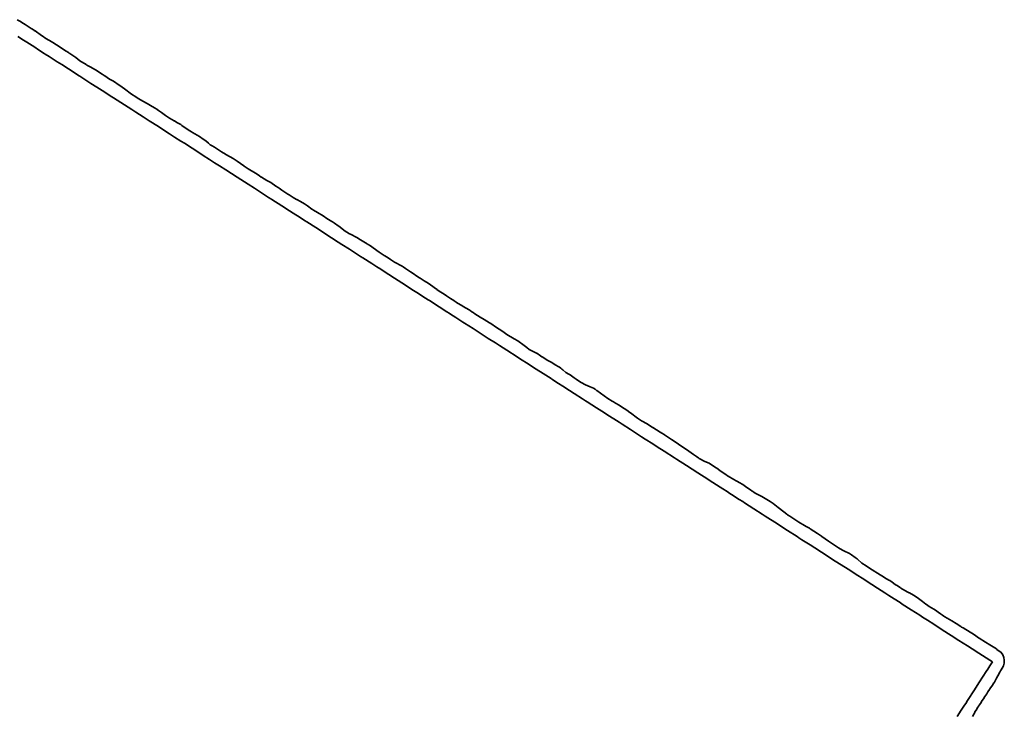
# Model space of a CAD drawing. Header units: metres. Extents: x 203098 to 221755, y 395694 to 403071.
# Tile 18 of 72: x 203467 to 203511, y 396161 to 396192. Entities that reach past the tile are written whole.
import ezdxf

# ---------------------------------------------------------------- set-up
doc = ezdxf.new("R2010")
doc.units = ezdxf.units.M
doc.layers.add('N-WA-GW-TALUD_KRUIN-G', color=90, linetype='Continuous', lineweight=35)
doc.layers.add('N-WA-GW-TALUD_TEEN-G', color=90, linetype='Continuous', lineweight=35)

msp = doc.modelspace()

# ---------------------------------------------------------------- linework, layer by layer
at = {"layer": 'N-WA-GW-TALUD_KRUIN-G'}
for points in [[(203510.3624828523, 396163.173337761, 13.86115090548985), (203510.25, 396163.2455291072, 13.84992331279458), (203509.75, 396163.5664284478, 13.82835230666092), (203509.4639733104, 396163.75, 13.82149435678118), (203509.25, 396163.8873277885, 13.81276610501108), (203508.8666184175, 396164.1333815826, 13.79145302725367), (203508.75, 396164.2082271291, 13.78542113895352), (203508.6849128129, 396164.25, 13.78293988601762), (203508.25, 396164.5291264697, 13.77473413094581), (203507.9058523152, 396164.75, 13.76968565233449), (203507.75, 396164.8500258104, 13.76797954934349), (203507.4707553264, 396165.0292446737, 13.76201885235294), (203507.25, 396165.170925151, 13.75787601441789), (203507.1267918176, 396165.25, 13.76172412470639), (203506.75, 396165.4918244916, 13.77997324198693), (203506.34773132, 396165.75, 13.76928581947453), (203506.25, 396165.8127238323, 13.76907293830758), (203505.9836603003, 396165.9836603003, 13.77488498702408), (203505.75, 396166.1336231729, 13.76249034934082), (203505.5686708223, 396166.25, 13.76382427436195), (203505.25, 396166.4545225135, 13.76575932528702), (203504.75, 396166.7754218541, 13.77141675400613), (203504.6790291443, 396166.8209708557, 13.76974698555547), (203504.25, 396167.0963211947, 13.75996047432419), (203504.010549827, 396167.25, 13.77738942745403), (203503.75, 396167.4172205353, 13.79063543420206), (203503.25, 396167.738119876, 13.76550463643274), (203503.2314893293, 396167.75, 13.76581085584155), (203502.75, 396168.0590192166, 13.77785535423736), (203502.4524288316, 396168.25, 13.78410892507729), (203502.25, 396168.3799185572, 13.78584267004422), (203501.8873029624, 396168.6126970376, 13.78140440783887), (203501.75, 396168.7008178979, 13.77898655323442), (203501.6733683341, 396168.75, 13.77728469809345), (203501.25, 396169.0217172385, 13.76201313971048), (203500.8943078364, 396169.25, 13.758715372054), (203500.75, 396169.3426165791, 13.7581925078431), (203500.4914398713, 396169.5085601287, 13.76397800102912), (203500.25, 396169.6635159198, 13.77235554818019), (203500.1152473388, 396169.75, 13.77374317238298), (203499.75, 396169.9844152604, 13.77070644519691), (203499.3361868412, 396170.25, 13.75923810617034), (203499.25, 396170.305314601, 13.75806653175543), (203499.0955767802, 396170.4044232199, 13.75346557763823), (203498.75, 396170.6262139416, 13.7411640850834), (203498.6746033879, 396170.6746033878, 13.74060638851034), (203498.5571263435, 396170.75, 13.73908150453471), (203498.3700593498, 396170.8700593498, 13.73977498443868), (203498.25, 396170.9471132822, 13.74179685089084), (203497.75, 396171.2680126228, 13.74451695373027), (203497.6997136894, 396171.3002863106, 13.74239487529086), (203497.25, 396171.5889119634, 13.72054972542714), (203496.9990053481, 396171.75, 13.7217606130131), (203496.75, 396171.909811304, 13.72842755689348), (203496.3038505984, 396172.1961494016, 13.73617850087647), (203496.2199448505, 396172.25, 13.73794879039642), (203495.75, 396172.5516099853, 13.74659718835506), (203495.4408843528, 396172.75, 13.74591766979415), (203495.25, 396172.8725093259, 13.74309711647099), (203494.9079875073, 396173.0920124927, 13.74536267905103), (203494.75, 396173.1934086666, 13.74785798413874), (203494.6618238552, 396173.25, 13.74441861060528), (203494.25, 396173.5143080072, 13.73686580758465), (203493.8827633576, 396173.75, 13.74504047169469), (203493.75, 396173.8352073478, 13.74671755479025), (203493.5121244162, 396173.9878755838, 13.74011236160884), (203493.25, 396174.1561066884, 13.73465533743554), (203493.1037028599, 396174.25, 13.73643732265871), (203492.75, 396174.477006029, 13.74042825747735), (203492.3246423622, 396174.75, 13.74846074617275), (203492.25, 396174.7979053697, 13.74933366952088), (203492.1162613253, 396174.8837386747, 13.73920889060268), (203491.75, 396175.1188047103, 13.71229433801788), (203491.5455818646, 396175.25, 13.71301288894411), (203491.25, 396175.4397040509, 13.72387887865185), (203491.0610024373, 396175.5610024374, 13.709545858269), (203490.7564583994, 396175.7564583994, 13.73360795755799), (203490.7203982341, 396175.7796017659, 13.7331894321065), (203490.25, 396176.0815027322, 13.72944844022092), (203489.9874608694, 396176.25, 13.73429194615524), (203489.75, 396176.4024020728, 13.74662793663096), (203489.3245351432, 396176.6754648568, 13.73290655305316), (203489.2084003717, 396176.75, 13.73104140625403), (203488.75, 396177.044200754, 13.72391452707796), (203488.429339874, 396177.25, 13.72842071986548), (203488.25, 396177.3651000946, 13.73768598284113), (203487.9286720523, 396177.5713279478, 13.74901721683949), (203487.75, 396177.6859994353, 13.75570190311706), (203487.6502793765, 396177.75, 13.75249210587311), (203487.25, 396178.0068987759, 13.73847753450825), (203486.8712188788, 396178.25, 13.74279113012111), (203486.7973859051, 396178.2973859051, 13.74301590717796), (203486.75, 396178.3277981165, 13.74367359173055), (203486.4928418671, 396178.4928418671, 13.74235700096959), (203486.25, 396178.6486974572, 13.73768481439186), (203486.1882978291, 396178.6882978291, 13.73938526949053), (203486.0921583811, 396178.75, 13.74007790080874), (203485.75, 396178.9695967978, 13.74438714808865), (203485.3130978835, 396179.25, 13.74595716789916), (203485.25, 396179.2904961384, 13.74627304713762), (203485.1369458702, 396179.3630541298, 13.74602499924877), (203484.75, 396179.611395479, 13.74470491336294), (203484.5340373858, 396179.75, 13.74699160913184), (203484.25, 396179.9322948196, 13.74591572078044), (203483.7549768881, 396180.25, 13.7473075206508), (203483.25, 396180.5740935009, 13.73082459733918), (203483.1428574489, 396180.6428574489, 13.7342504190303), (203482.9759163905, 396180.75, 13.73235203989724), (203482.8383134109, 396180.8383134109, 13.73122877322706), (203482.75, 396180.8949928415, 13.729174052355), (203482.3452196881, 396181.1547803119, 13.73789041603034), (203482.25, 396181.2158921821, 13.73893123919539), (203482.1968558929, 396181.25, 13.74071321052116), (203481.75, 396181.5367915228, 13.73957955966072), (203481.4177953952, 396181.75, 13.72524932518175), (203481.25, 396181.8576908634, 13.72356776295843), (203480.9493565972, 396182.0506434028, 13.72939374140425), (203480.75, 396182.178590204, 13.7327856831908), (203480.6387348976, 396182.25, 13.73492370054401), (203480.25, 396182.4994895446, 13.73905050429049), (203479.8596743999, 396182.75, 13.73304534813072), (203479.75, 396182.8203888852, 13.72942941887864), (203479.5534935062, 396182.9465064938, 13.73320799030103), (203479.25, 396183.1412882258, 13.7339126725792), (203479.0806139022, 396183.25, 13.73152814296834), (203478.75, 396183.4621875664, 13.72734097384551), (203478.3015534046, 396183.75, 13.73619034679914), (203478.25, 396183.7830869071, 13.73608932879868), (203478.1576304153, 396183.8423695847, 13.7344122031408), (203477.75, 396184.1039862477, 13.72917185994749), (203477.5224929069, 396184.25, 13.73079692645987), (203477.25, 396184.4248855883, 13.74274668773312), (203476.75, 396184.7457849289, 13.74022261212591), (203476.25, 396185.0666842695, 13.74613630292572), (203475.9643719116, 396185.25, 13.73907244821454), (203475.75, 396185.3875836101, 13.73866863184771), (203475.5292564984, 396185.5292564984, 13.74054829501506), (203475.25, 396185.7084829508, 13.73118971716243), (203475.1853114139, 396185.75, 13.73308412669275), (203474.75, 396186.0293822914, 13.75348759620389), (203474.4062509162, 396186.25, 13.75406252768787), (203474.25, 396186.350281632, 13.75328085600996), (203473.9700411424, 396186.5299588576, 13.75915898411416), (203473.75, 396186.6711809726, 13.75985394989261), (203473.6271904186, 396186.75, 13.76191196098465), (203473.25, 396186.9920803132, 13.75525770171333), (203472.8481299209, 396187.25, 13.76617175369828), (203472.75, 396187.3129796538, 13.76772839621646), (203472.5741780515, 396187.4258219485, 13.76404715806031), (203472.25, 396187.6338789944, 13.75535542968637), (203472.0690694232, 396187.75, 13.7552808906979), (203471.75, 396187.9547783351, 13.75691058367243), (203471.25, 396188.2756776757, 13.77291898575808), (203471.1783149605, 396188.3216850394, 13.77223725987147), (203470.75, 396188.5965770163, 13.76948345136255), (203470.5109484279, 396188.75, 13.77616963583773), (203470.25, 396188.9174763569, 13.77904695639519), (203469.75, 396189.2383756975, 13.77140242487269), (203469.7318879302, 396189.25, 13.77139067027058), (203469.25, 396189.5592750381, 13.78215026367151), (203468.9528274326, 396189.75, 13.78266396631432), (203468.75, 396189.8801743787, 13.77960409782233), (203468.3865887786, 396190.1134112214, 13.78713141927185), (203468.2201995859, 396190.2201995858, 13.79007133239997), (203468.1737669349, 396190.25, 13.78952721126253), (203467.9156555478, 396190.4156555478, 13.78991524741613), (203467.75, 396190.52197306, 13.78564911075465), (203467.3947064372, 396190.75, 13.79085291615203), (203467.25, 396190.8428724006, 13.79254527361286), (203466.9907256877, 396191.0092743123, 13.7974443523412)], [(203508.7954548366, 396160.75, 13.82005438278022), (203508.973956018, 396161.026043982, 13.81644702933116), (203509.1187750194, 396161.25, 13.82450930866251), (203509.1703074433, 396161.3296925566, 13.82463684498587), (203509.25, 396161.4529334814, 13.82950168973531), (203509.3666588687, 396161.6333411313, 13.8378596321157), (203509.4420952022, 396161.75, 13.83473532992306), (203509.563010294, 396161.936989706, 13.83791731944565), (203509.7593617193, 396162.2406382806, 13.84154145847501), (203509.9557131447, 396162.5442868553, 13.85517373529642), (203510.0887355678, 396162.75, 13.85979380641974), (203510.15206457, 396162.8479354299, 13.85725353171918), (203510.25, 396162.999388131, 13.85671663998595), (203510.3624828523, 396163.173337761, 13.86115090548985)]]:
    msp.add_polyline3d(points, dxfattribs=at)
at = {"layer": 'N-WA-GW-TALUD_TEEN-G'}
msp.add_polyline3d([(203466.9617829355, 396191.75, 13.4964982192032), (203467.0807921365, 396191.6791859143, 13.49367216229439), (203467.25, 396191.5761291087, 13.4896478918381), (203467.3248745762, 396191.5299187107, 13.48812006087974), (203467.5845968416, 396191.3642147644, 13.48280630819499), (203467.7195915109, 396191.2804084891, 13.48005043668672), (203467.7305802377, 396191.2733320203, 13.4799318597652), (203467.75, 396191.2606969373, 13.47971845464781), (203467.7571888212, 396191.2571888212, 13.47915527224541), (203467.766578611, 396191.25, 13.47949916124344), (203468.0493683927, 396191.0493683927, 13.48328277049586), (203468.075392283, 396191.0289736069, 13.48443087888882), (203468.2383961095, 396190.9185243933, 13.49115173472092), (203468.25, 396190.9098436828, 13.49165243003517), (203468.5043750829, 396190.7651274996, 13.4834806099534), (203468.5325526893, 396190.75, 13.48255084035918), (203468.553286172, 396190.739188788, 13.48173042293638), (203468.723580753, 396190.6384854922, 13.47517526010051), (203468.75, 396190.6226640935, 13.47416135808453), (203469.0799343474, 396190.3942520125, 13.47418124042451), (203469.1450321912, 396190.3549678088, 13.47409610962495), (203469.25, 396190.2880261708, 13.47549724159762), (203469.2841875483, 396190.2662991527, 13.47592126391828), (203469.3083946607, 396190.25, 13.47619990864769), (203469.5718473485, 396190.0607521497, 13.48421360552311), (203469.75, 396189.9234351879, 13.48967188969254), (203470.0353019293, 396189.75, 13.47933025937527), (203470.0481398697, 396189.7427587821, 13.47863372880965), (203470.0673631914, 396189.7328659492, 13.47761678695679), (203470.25, 396189.6444112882, 13.46810668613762), (203470.5308645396, 396189.4691354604, 13.47026954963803), (203470.5831511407, 396189.4365661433, 13.47064628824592), (203470.75, 396189.3227827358, 13.47159228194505), (203470.8423713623, 396189.266397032, 13.46936878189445), (203470.8676403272, 396189.25, 13.46873524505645), (203471.0789178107, 396189.109070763, 13.46500161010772), (203471.25, 396189.0085461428, 13.4621713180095), (203471.5110001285, 396188.8400487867, 13.46426794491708), (203471.5827908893, 396188.7942061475, 13.46485180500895), (203471.6427571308, 396188.75, 13.46525551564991), (203471.75, 396188.6713909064, 13.46579525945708), (203472.0606617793, 396188.4388269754, 13.46932849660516), (203472.0622783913, 396188.4377216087, 13.46934862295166), (203472.25, 396188.3155760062, 13.46908702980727), (203472.3447204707, 396188.25, 13.47060541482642), (203472.377085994, 396188.2299270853, 13.47014749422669), (203472.5608537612, 396188.1182267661, 13.46759562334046), (203472.75, 396188.0140818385, 13.46519852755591), (203472.8989265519, 396187.9318194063, 13.46342488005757), (203473.0811212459, 396187.8289066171, 13.46120681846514), (203473.1790405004, 396187.7655987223, 13.45984518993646), (203473.2022226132, 396187.75, 13.45950988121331), (203473.25, 396187.7169123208, 13.45920249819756), (203473.3854825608, 396187.6145174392, 13.46183041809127), (203473.5653411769, 396187.4834200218, 13.46334385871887), (203473.75, 396187.3705189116, 13.46419476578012), (203473.9521884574, 396187.2563862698, 13.46105868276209), (203473.9619885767, 396187.25, 13.46093435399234), (203474.0766108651, 396187.1800802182, 13.45750766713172), (203474.25, 396187.0799400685, 13.45228809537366), (203474.3013282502, 396187.0461442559, 13.45248386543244), (203474.573731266, 396186.8546941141, 13.45360024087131), (203474.7302032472, 396186.754756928, 13.45417727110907), (203474.737467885, 396186.75, 13.45420481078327), (203474.75, 396186.7418334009, 13.45423572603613), (203474.7688588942, 396186.7311411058, 13.4536113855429), (203475.0839561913, 396186.5497264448, 13.44434168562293), (203475.25, 396186.4360953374, 13.43938118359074), (203475.3570223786, 396186.3570223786, 13.43851405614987), (203475.4760990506, 396186.25, 13.4451567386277), (203475.4959978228, 396186.2340870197, 13.44547923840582), (203475.5575156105, 396186.1876294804, 13.44652006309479), (203475.6383767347, 396186.1383767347, 13.44807714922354), (203475.75, 396186.0721970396, 13.44943723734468), (203475.8435027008, 396186.0188901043, 13.44964807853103), (203476.0621352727, 396185.873928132, 13.44972252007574), (203476.2393915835, 396185.7606084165, 13.44986956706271), (203476.25, 396185.7543296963, 13.44966618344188), (203476.2564263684, 396185.75, 13.44976483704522), (203476.2771199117, 396185.7372992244, 13.44955913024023), (203476.5734391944, 396185.5706416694, 13.44672606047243), (203476.75, 396185.4566239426, 13.4449291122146), (203477.0467114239, 396185.25, 13.44814742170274), (203477.0651652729, 396185.2368505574, 13.44847160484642), (203477.25, 396185.1127944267, 13.45170180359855), (203477.5696136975, 396184.9228824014, 13.44687773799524), (203477.5958698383, 396184.9041301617, 13.44648837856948), (203477.75, 396184.7967962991, 13.44310178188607), (203477.8173537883, 396184.75, 13.44157863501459), (203477.8355528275, 396184.7377852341, 13.44099486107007), (203478.0697061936, 396184.6021271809, 13.43321728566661), (203478.25, 396184.506130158, 13.42712382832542), (203478.482195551, 396184.3480813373, 13.43395966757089), (203478.5734893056, 396184.2871223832, 13.43663269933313), (203478.6235418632, 396184.2516969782, 13.43812306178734), (203478.625763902, 396184.25, 13.43819076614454), (203478.75, 396184.1611277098, 13.43950228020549), (203479.0117521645, 396183.9882478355, 13.43634987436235), (203479.0649844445, 396183.9529714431, 13.43575736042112), (203479.25, 396183.8439939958, 13.43393517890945), (203479.4037577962, 396183.7534972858, 13.43239126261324), (203479.4097313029, 396183.75, 13.43233160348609), (203479.5788682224, 396183.6537047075, 13.42947673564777), (203479.75, 396183.5502389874, 13.42640716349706), (203479.8834125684, 396183.4605603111, 13.42779928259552), (203480.0739291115, 396183.3251096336, 13.42956565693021), (203480.1859678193, 396183.258404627, 13.4309929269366), (203480.1992457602, 396183.25, 13.4311470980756), (203480.25, 396183.2145946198, 13.43313917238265), (203480.3283868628, 396183.1716131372, 13.43121072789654), (203480.5838315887, 396183.0196395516, 13.43001993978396), (203480.75, 396182.9114115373, 13.42891368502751), (203480.9728131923, 396182.770534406, 13.42566475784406), (203481.0043366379, 396182.75, 13.42518374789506), (203481.0817653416, 396182.695520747, 13.42566786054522), (203481.25, 396182.5780667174, 13.42672174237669), (203481.2758226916, 396182.5593170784, 13.4271814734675), (203481.564622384, 396182.3479106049, 13.43231931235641), (203481.7128743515, 396182.25, 13.43498012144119), (203481.7311252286, 396182.2382057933, 13.43519739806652), (203481.75, 396182.2273940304, 13.43543817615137), (203481.7987754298, 396182.2012245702, 13.43528093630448), (203482.0852840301, 396182.0592046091, 13.42920445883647), (203482.25, 396181.9618278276, 13.42610428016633), (203482.5363536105, 396181.7789785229, 13.42643746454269), (203482.5758779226, 396181.75, 13.42657697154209), (203482.5876360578, 396181.7419700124, 13.42637884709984), (203482.6834585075, 396181.6817973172, 13.42478004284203), (203482.75, 396181.6383184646, 13.42366471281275), (203482.9734964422, 396181.4734964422, 13.42764023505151), (203483.0754112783, 396181.402022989, 13.42793823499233), (203483.1655403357, 396181.3481725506, 13.42831219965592), (203483.25, 396181.2948446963, 13.42862883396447), (203483.3036395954, 396181.2606324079, 13.42897605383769), (203483.3205030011, 396181.25, 13.4290866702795), (203483.4699982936, 396181.1525824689, 13.4314135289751), (203483.5717016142, 396181.0753435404, 13.43302284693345), (203483.75, 396180.9679494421, 13.43577690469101), (203484.0947442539, 396180.7793986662, 13.43278215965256), (203484.1415380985, 396180.75, 13.43238480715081), (203484.25, 396180.6799779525, 13.43225242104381), (203484.4692124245, 396180.5307875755, 13.43520200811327), (203484.584439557, 396180.453392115, 13.43632235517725), (203484.75, 396180.3449720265, 13.43786362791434), (203484.8675202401, 396180.2696066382, 13.43828386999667), (203484.8964376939, 396180.25, 13.43841339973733), (203485.0807450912, 396180.126736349, 13.43853154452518), (203485.25, 396180.0194895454, 13.43852580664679), (203485.4639494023, 396179.8725651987, 13.44331522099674), (203485.5745888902, 396179.796244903, 13.4457985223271), (203485.6358370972, 396179.7528667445, 13.44719490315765), (203485.6399057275, 396179.75, 13.4472873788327), (203485.75, 396179.678074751, 13.44742277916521), (203485.9667342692, 396179.5332657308, 13.44903701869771), (203486.068364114, 396179.4656466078, 13.44967494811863), (203486.25, 396179.3408955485, 13.45078153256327), (203486.3933791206, 396179.25, 13.44850882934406), (203486.4072655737, 396179.2409751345, 13.44838065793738), (203486.5036199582, 396179.1796078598, 13.44748905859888), (203486.5640837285, 396179.1380779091, 13.44693500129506), (203486.75, 396179.031137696, 13.44519402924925), (203486.8145342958, 396178.9940775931, 13.44456375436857), (203487.0758552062, 396178.8355199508, 13.44202682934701), (203487.1230211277, 396178.8047649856, 13.44157278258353), (203487.1973884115, 396178.7582115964, 13.440853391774), (203487.2100996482, 396178.75, 13.44073088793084), (203487.2344905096, 396178.7344905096, 13.44039305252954), (203487.25, 396178.7242238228, 13.44034639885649), (203487.332123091, 396178.667876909, 13.44092418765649), (203487.5712018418, 396178.5073701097, 13.44113842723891), (203487.75, 396178.407529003, 13.44088663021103), (203487.9816791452, 396178.2663609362, 13.44571269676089), (203488.0082378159, 396178.25, 13.44626956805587), (203488.0837981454, 396178.2060973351, 13.44670229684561), (203488.25, 396178.0819861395, 13.44752740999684), (203488.2545098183, 396178.079022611, 13.44738659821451), (203488.5743775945, 396177.8705196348, 13.4374070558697), (203488.7483299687, 396177.75, 13.43194711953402), (203488.7496773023, 396177.7491244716, 13.4318818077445), (203488.75, 396177.7489421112, 13.43186701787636), (203488.7527093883, 396177.7472906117, 13.43179273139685), (203489.0763438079, 396177.5526838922, 13.42181546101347), (203489.25, 396177.4594776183, 13.4167086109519), (203489.5259839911, 396177.25, 13.4348412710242), (203489.5281907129, 396177.2482720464, 13.43500893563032), (203489.6373774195, 396177.1629109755, 13.44330596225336), (203489.75, 396177.0792352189, 13.45189993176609), (203490.0794381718, 396176.9157066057, 13.44166439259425), (203490.0951185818, 396176.9048814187, 13.44115226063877), (203490.25, 396176.8000047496, 13.43528037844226), (203490.3120380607, 396176.7557305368, 13.43382825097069), (203490.3211626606, 396176.75, 13.43360810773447), (203490.5758297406, 396176.5891848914, 13.4278252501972), (203490.75, 396176.4902614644, 13.42375302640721), (203490.898382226, 396176.398382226, 13.42351035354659), (203491.0612699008, 396176.3107210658, 13.41764181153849), (203491.0992569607, 396176.2905800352, 13.41627659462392), (203491.1535527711, 396176.25, 13.41419318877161), (203491.207111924, 396176.207111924, 13.41323826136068), (203491.25, 396176.1711475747, 13.41309757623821), (203491.3775347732, 396176.0541981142, 13.4165293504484), (203491.5180455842, 396175.9819544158, 13.41901967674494), (203491.577875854, 396175.950574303, 13.42036158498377), (203491.75, 396175.8133349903, 13.42485143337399), (203491.8339623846, 396175.75, 13.42558264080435), (203491.8560427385, 396175.7337356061, 13.42561678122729), (203492.059418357, 396175.6009159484, 13.42586329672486), (203492.25, 396175.5092151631, 13.4259632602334), (203492.4579274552, 396175.4160958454, 13.42292582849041), (203492.6049260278, 396175.3509230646, 13.42077581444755), (203492.6797450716, 396175.3032929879, 13.41973933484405), (203492.7287926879, 396175.2712073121, 13.41906331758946), (203492.75, 396175.2570641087, 13.41888228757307), (203492.7613643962, 396175.25, 13.41857306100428), (203493.0916103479, 396175.0092762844, 13.42419683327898), (203493.25, 396174.8972527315, 13.42671980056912), (203493.4441590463, 396174.7804719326, 13.4212743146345), (203493.4946187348, 396174.75, 13.41986529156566), (203493.5915815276, 396174.6883320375, 13.41845059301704), (203493.75, 396174.6020191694, 13.41513994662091), (203493.8592310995, 396174.5287097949, 13.4187929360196), (203494.0960294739, 396174.3743631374, 13.42639530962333), (203494.221527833, 396174.2778360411, 13.4314434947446), (203494.2246922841, 396174.2753077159, 13.43157731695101), (203494.25, 396174.2542633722, 13.43298597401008), (203494.2559203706, 396174.25, 13.43304461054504), (203494.5729892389, 396174.0175643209, 13.43787209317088), (203494.75, 396173.9056770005, 13.44038122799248), (203494.9918062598, 396173.7641525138, 13.43895126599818), (203495.0180998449, 396173.75, 13.43878291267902), (203495.0844563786, 396173.7145321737, 13.43824904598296), (203495.2409478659, 396173.6108050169, 13.43713861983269), (203495.25, 396173.6050092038, 13.43707287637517), (203495.582313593, 396173.3902941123, 13.43547177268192), (203495.6499624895, 396173.3500375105, 13.43512028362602), (203495.75, 396173.289639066, 13.43497157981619), (203495.7769327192, 396173.2736040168, 13.43483501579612), (203495.814732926, 396173.25, 13.43464137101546), (203496.0870836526, 396173.0768271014, 13.43455616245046), (203496.25, 396172.9650059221, 13.4345529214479), (203496.5481532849, 396172.7613884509, 13.4341236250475), (203496.5646654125, 396172.75, 13.43410049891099), (203496.6301711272, 396172.7045962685, 13.43410098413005), (203496.75, 396172.6226674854, 13.43409307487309), (203497.0649275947, 396172.4005066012, 13.43689657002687), (203497.1927448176, 396172.3072551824, 13.43805846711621), (203497.25, 396172.266002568, 13.43836687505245), (203497.2800645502, 396172.25, 13.43621640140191), (203497.3087387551, 396172.232602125, 13.43503792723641), (203497.5712778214, 396172.0895016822, 13.42314028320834), (203497.75, 396172.0164519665, 13.41337445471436), (203498.0410837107, 396171.8321821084, 13.42638592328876), (203498.0911801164, 396171.7996125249, 13.42868379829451), (203498.1542361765, 396171.75, 13.43216554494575), (203498.25, 396171.6838747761, 13.43359566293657), (203498.5061974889, 396171.5061974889, 13.43774465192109), (203498.5797007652, 396171.460826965, 13.43659022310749), (203498.6996075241, 396171.3835352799, 13.43470960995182), (203498.75, 396171.3526365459, 13.43391799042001), (203498.891605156, 396171.2711584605, 13.42945179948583), (203498.9309777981, 396171.25, 13.4282088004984), (203499.0128430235, 396171.2016216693, 13.42749525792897), (203499.0895177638, 396171.1552236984, 13.42686978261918), (203499.25, 396171.0693049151, 13.42511962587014), (203499.4393740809, 396170.9401010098, 13.43520967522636), (203499.5900018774, 396170.8350786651, 13.44332408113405), (203499.672502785, 396170.7740209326, 13.44790775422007), (203499.7066892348, 396170.75, 13.449756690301), (203499.75, 396170.7221028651, 13.45100048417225), (203499.8110006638, 396170.6889993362, 13.45007050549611), (203500.102135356, 396170.533084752, 13.44473193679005), (203500.25, 396170.4473089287, 13.44208773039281), (203500.4739793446, 396170.3089478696, 13.44166209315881), (203500.5628780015, 396170.25, 13.44153428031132), (203500.6066695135, 396170.2192501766, 13.44218373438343), (203500.75, 396170.1089514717, 13.4446260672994), (203500.8326087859, 396170.0401425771, 13.44815521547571), (203501.0740786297, 396169.8475702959, 13.45819033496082), (203501.2084634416, 396169.75, 13.46346022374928), (203501.2132136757, 396169.7468938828, 13.46350169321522), (203501.25, 396169.7233198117, 13.46382773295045), (203501.3450903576, 396169.6549096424, 13.46784645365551), (203501.562047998, 396169.5079257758, 13.47314781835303), (203501.75, 396169.3936913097, 13.47713264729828), (203501.9950177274, 396169.2511686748, 13.47953128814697), (203501.996912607, 396169.25, 13.4795529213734), (203502.0741163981, 396169.2058304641, 13.47894941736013), (203502.2151955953, 396169.1235934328, 13.4778715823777), (203502.25, 396169.1028615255, 13.47761296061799), (203502.575415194, 396168.886954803, 13.48460322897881), (203502.707883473, 396168.7921165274, 13.48756274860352), (203502.75, 396168.7648944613, 13.48728196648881), (203502.768605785, 396168.75, 13.4883538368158), (203502.7719476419, 396168.7478489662, 13.48832781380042), (203503.0650609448, 396168.5499222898, 13.48620092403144), (203503.25, 396168.4231283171, 13.48489110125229), (203503.5086706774, 396168.25, 13.48133297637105), (203503.5388567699, 396168.22891567, 13.48127836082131), (203503.5570872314, 396168.2165989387, 13.48123153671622), (203503.75, 396168.1181464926, 13.47967753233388), (203504.0041055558, 396167.9958944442, 13.47433437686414), (203504.0894463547, 396167.9461190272, 13.47640723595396), (203504.25, 396167.8185027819, 13.47801720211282), (203504.3383615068, 396167.7607702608, 13.4739315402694), (203504.3537070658, 396167.75, 13.4731718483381), (203504.5531899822, 396167.5687278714, 13.47929508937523), (203504.75, 396167.4433013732, 13.48340251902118), (203504.9802308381, 396167.2902795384, 13.49092217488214), (203505.0410014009, 396167.25, 13.49290299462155), (203505.0511107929, 396167.2445889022, 13.49267609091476), (203505.25, 396167.1242105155, 13.4874045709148), (203505.5575761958, 396166.9337634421, 13.48103358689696), (203505.5796851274, 396166.9203148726, 13.48058961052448), (203505.75, 396166.8147030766, 13.47801034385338), (203505.7922995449, 396166.7922995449, 13.47577023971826), (203505.85095983, 396166.75, 13.47735849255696), (203505.8774118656, 396166.7310559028, 13.47802022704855), (203506.0525784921, 396166.6050770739, 13.48239102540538), (203506.085699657, 396166.585699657, 13.48331166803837), (203506.25, 396166.4815108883, 13.49146694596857), (203506.2913885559, 396166.4631381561, 13.4900184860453), (203506.562024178, 396166.2988952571, 13.48022966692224), (203506.6506315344, 396166.25, 13.47705987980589), (203506.6637186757, 396166.2423465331, 13.476773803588), (203506.75, 396166.1968176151, 13.47480395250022), (203506.8756483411, 396166.1243516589, 13.47460346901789), (203507.0754688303, 396165.9989443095, 13.47868414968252), (203507.25, 396165.8597546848, 13.48106813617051), (203507.3957921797, 396165.75, 13.48046137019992), (203507.4310806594, 396165.7241188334, 13.4800415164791), (203507.5514171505, 396165.6405695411, 13.47885175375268), (203507.75, 396165.5238411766, 13.47797536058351), (203507.7763475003, 396165.5053942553, 13.47912973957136), (203508.0490414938, 396165.3159686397, 13.49115445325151), (203508.1410528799, 396165.25, 13.49510624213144), (203508.2002693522, 396165.2087373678, 13.49714145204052), (203508.25, 396165.1744697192, 13.49887575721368), (203508.4440221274, 396165.0559778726, 13.4991438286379), (203508.5505524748, 396164.9974235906, 13.49651030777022), (203508.75, 396164.8896728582, 13.49157679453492), (203508.9497586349, 396164.75, 13.50026976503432), (203508.989189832, 396164.7241004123, 13.50126822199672), (203509.0550778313, 396164.6835753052, 13.50300815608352), (203509.1747037, 396164.6134157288, 13.50625602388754), (203509.25, 396164.569856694, 13.50831597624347), (203509.5616556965, 396164.3729250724, 13.52426394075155), (203509.7469086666, 396164.25, 13.53359115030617), (203509.75, 396164.247895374, 13.53377023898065), (203509.7559081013, 396164.2440918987, 13.53401636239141), (203509.7739455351, 396164.2329742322, 13.53455059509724), (203510.05806561, 396164.0464319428, 13.54317351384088), (203510.25, 396163.9291863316, 13.54883900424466), (203510.5357980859, 396163.75, 13.55930226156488), (203510.5620505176, 396163.731741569, 13.56105565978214), (203510.75, 396163.5977168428, 13.57380653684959), (203510.75, 396163.5977168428, 13.57380653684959), (203510.823903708, 396163.4941235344, 13.58088604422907), (203510.871181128, 396163.3759788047, 13.58796555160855), (203510.8891442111, 396163.25, 13.59504505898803), (203510.8891442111, 396163.25, 13.59504505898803), (203510.8819390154, 396163.1180609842, 13.59995642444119), (203510.8819390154, 396163.1180609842, 13.59995642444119), (203510.8526530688, 396163.0001697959, 13.60083142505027), (203510.7982096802, 396162.8915792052, 13.60170642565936), (203510.7982096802, 396162.8915792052, 13.60170642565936), (203510.75, 396162.8234974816, 13.60167951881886), (203510.7220172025, 396162.7779827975, 13.59992779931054), (203510.7037922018, 396162.75, 13.59926762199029), (203510.6848069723, 396162.7182243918, 13.59781986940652), (203510.5987579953, 396162.5590854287, 13.59127921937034), (203510.5463646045, 396162.4540785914, 13.58730811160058), (203510.546199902, 396162.453800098, 13.58729555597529), (203510.43128447, 396162.25, 13.57580810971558), (203510.4258064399, 396162.2403055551, 13.5752664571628), (203510.3629040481, 396162.1370959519, 13.56910035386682), (203510.25, 396161.976214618, 13.56542089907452), (203510.2235915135, 396161.940448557, 13.56512548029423), (203510.1582240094, 396161.8417759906, 13.56459505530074), (203510.1046837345, 396161.75, 13.56109362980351), (203510.0292890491, 396161.6354750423, 13.56028133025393), (203509.9632373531, 396161.5367626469, 13.55951653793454), (203509.9045426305, 396161.4509628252, 13.55938062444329), (203509.8336385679, 396161.3313732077, 13.55980628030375), (203509.7726421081, 396161.25, 13.55937676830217), (203509.7639315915, 396161.2360684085, 13.55861243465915), (203509.75, 396161.215918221, 13.55803844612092), (203509.7101260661, 396161.1553973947, 13.55552919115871), (203509.6306692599, 396161.032004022, 13.55052397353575), (203509.5839010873, 396160.9492307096, 13.54755966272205), (203509.571015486, 396160.928984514, 13.54674753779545), (203509.4674611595, 396160.75, 13.53538845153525)], dxfattribs=at)

doc.saveas('drawing.dxf')
